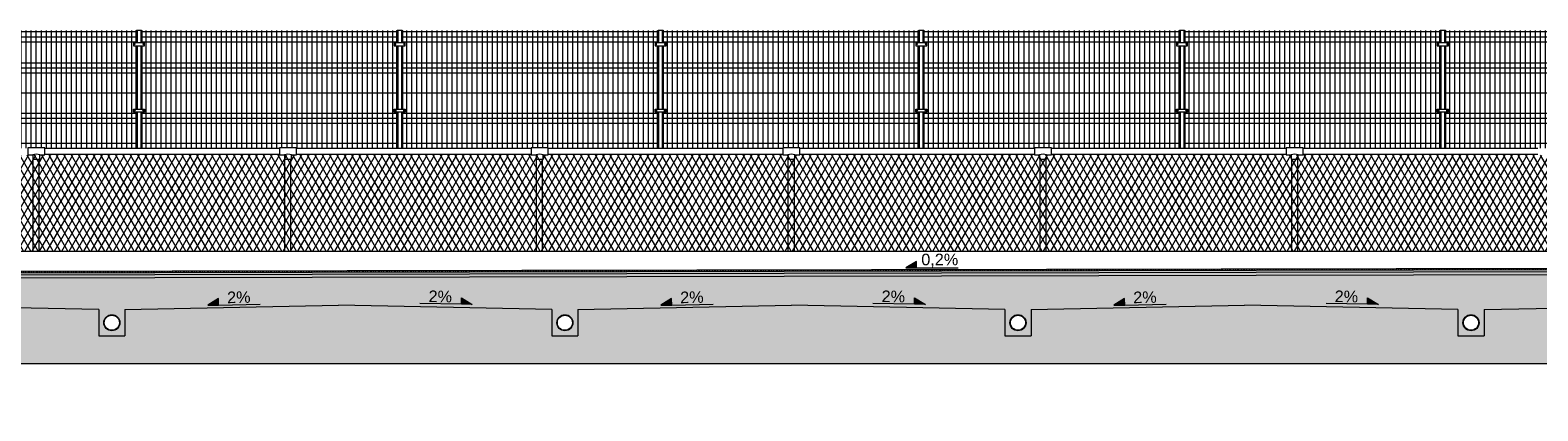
# Model space of a CAD drawing. Header units: millimetres. Extents: x 1962 to 3194, y -795 to -219.
# Tile 212 of 256: x 2611.59 to 2626.57, y -477.23 to -473.44. Entities that reach past the tile are written whole.
import ezdxf

# ---------------------------------------------------------------- set-up
doc = ezdxf.new("R2010")
doc.units = ezdxf.units.MM
for name, color, linetype, lineweight in [('A_elewacje kolorystyka', 252, 'Continuous', 9), ('A_hatch przekroje', 125, 'Continuous', 9), ('A_koty wysokośc.', 53, 'Continuous', 9), ('A_ogrodzenie 1_2m', 34, 'Continuous', 9), ('A_ogrodzenie 2_4m', 45, 'Continuous', 9), ('A_przekrojowe', 42, 'Continuous', 9)]:
    doc.layers.add(name, color=color, linetype=linetype, lineweight=lineweight)
doc.styles.get("Standard").update_dxf_attribs({"font": 'arial.ttf'})

# ---------------------------------------------------------------- blocks, each defined once
blk = doc.blocks.new('zw$572')
at = {"layer": 'A_koty wysokośc.'}
h = blk.add_hatch(color=256, dxfattribs=at)
h.dxf.hatch_style = 1
h.paths.add_polyline_path([(0.12, 0.072), (0, 0), (0.12, 0)])
blk.add_line((0.12, 0), (0.578, 0), dxfattribs=at)
blk.add_lwpolyline([(0.12, 0), (0.12, 0.072), (0, 0), (0.12, 0)], close=True, dxfattribs=at)
blk = doc.blocks.new('zw$5246')
at = {"layer": 'A_ogrodzenie 2_4m'}
blk.add_lwpolyline([(-0.095, 0.015), (0.015, 0.015), (0.015, -0.015), (-0.095, -0.015), (-0.095, 0.015)], dxfattribs=at)
for centre in [(-0.085, 0), (0.005, 0)]:
    blk.add_circle(centre, 0.006, dxfattribs=at)
blk = doc.blocks.new('zw$874D')
at = {"layer": 'A_ogrodzenie 2_4m'}
for p, q in [((0.07, -1.169), (0.07, 0)), ((0.12, -1.169), (0.12, 0)), ((0.17, -1.169), (0.17, 0)), ((0.22, -1.169), (0.22, 0)), ((0.27, -1.169), (0.27, 0)), ((0.32, -1.169), (0.32, 0)), ((0.42, -1.169), (0.42, 0)), ((0.52, -1.169), (0.52, 0)), ((0.57, -1.169), (0.57, 0)), ((0.03, -0.12), (0.03, 0)), ((0.03, -0.01), (2.56, -0.01)), ((0.03, -0.06), (2.56, -0.06)), ((0.03, -0.11), (2.56, -0.11)), ((0.37, -1.169), (0.37, 0)), ((0.47, -1.169), (0.47, 0)), ((0.62, -1.169), (0.62, 0)), ((0.67, -1.169), (0.67, 0)), ((0.72, -1.169), (0.72, 0)), ((0.77, -1.169), (0.77, 0)), ((0.82, -1.169), (0.82, 0)), ((0.87, -1.169), (0.87, 0)), ((0.92, -1.169), (0.92, 0)), ((0.97, -1.169), (0.97, 0)), ((1.02, -1.169), (1.02, 0)), ((1.07, -1.169), (1.07, 0)), ((1.12, -1.169), (1.12, 0)), ((1.17, -1.169), (1.17, 0)), ((1.22, -1.169), (1.22, 0)), ((1.27, -1.169), (1.27, 0)), ((1.32, -1.169), (1.32, 0)), ((1.37, -1.169), (1.37, 0)), ((1.42, -1.169), (1.42, 0)), ((1.47, -1.169), (1.47, 0)), ((1.52, -1.164), (1.52, 0)), ((1.57, -1.164), (1.57, 0)), ((1.62, -1.164), (1.62, 0)), ((1.67, -1.169), (1.67, 0)), ((1.72, -1.169), (1.72, 0)), ((1.77, -1.164), (1.77, 0)), ((1.82, -1.164), (1.82, 0)), ((1.87, -1.164), (1.87, 0)), ((1.92, -1.164), (1.92, 0)), ((1.97, -1.169), (1.97, 0)), ((2.02, -1.169), (2.02, 0)), ((2.07, -1.169), (2.07, 0)), ((2.12, -1.169), (2.12, 0)), ((2.17, -1.169), (2.17, 0)), ((2.22, -1.169), (2.22, 0)), ((2.27, -1.169), (2.27, 0)), ((2.32, -1.169), (2.32, 0)), ((2.37, -1.169), (2.37, 0)), ((2.42, -1.169), (2.42, 0)), ((2.47, -1.169), (2.47, 0)), ((2.52, -1.169), (2.52, 0)), ((2.56, -0.12), (2.56, 0)), ((0.03, -0.78), (0.03, -0.15)), ((2.56, -0.78), (2.56, -0.15)), ((0.03, -0.32), (2.56, -0.32)), ((0.03, -0.37), (2.56, -0.37)), ((0.03, -0.42), (2.56, -0.42)), ((0.03, -0.62), (2.56, -0.62)), ((0.03, -1.169), (0.03, -0.81)), ((0.03, -0.82), (2.56, -0.82)), ((0.03, -0.87), (2.56, -0.87)), ((2.56, -1.169), (2.56, -0.81)), ((0.03, -0.92), (2.56, -0.92)), ((0.03, -1.12), (2.56, -1.12))]:
    blk.add_line(p, q, dxfattribs=at)
blk.add_lwpolyline([(0.025, -0.01), (0.02, -0.01), (0.02, 0), (-0.02, 0), (-0.02, -0.01), (-0.025, -0.01), (-0.025, 0.005), (0.025, 0.005)], close=True, dxfattribs=at)
for points in [[(0.02, -0.12), (0.02, 0), (-0.02, 0), (-0.02, -0.12)], [(-0.02, -0.15), (-0.02, -0.78)], [(0.02, -0.78), (0.02, -0.15)], [(-0.02, -0.81), (-0.02, -1.169)], [(0.02, -1.169), (0.02, -0.81)]]:
    blk.add_lwpolyline(points, dxfattribs=at)
at = {"layer": 'A_ogrodzenie 2_4m', "xscale": -1, "rotation": 179.9999999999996}
blk.add_blockref('zw$5246', (0.04, -0.135), dxfattribs=at)
at = {"layer": 'A_ogrodzenie 2_4m', "rotation": 359.9999999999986}
blk.add_blockref('zw$5246', (0.04, -0.795), dxfattribs=at)
blk = doc.blocks.new('zw$607D')
at = {"layer": 'A_hatch przekroje'}
h = blk.add_hatch(dxfattribs=at)
h.set_pattern_fill('EARTH2', color=256, scale=0.03, angle=69.9782, style=2)
h.set_pattern_definition([(225, (-78.4693, 4.5083), (1e-16, -1.077631), [0.3429, -0.4191]), (225, (-78.2268, 4.2658), (1e-16, -1.077631), [0.3429, -0.4191]), (225, (-78.2861, 4.3251), (1e-16, -1.077631), [0.35052, -0.41148]), (225, (-78.34535, 4.3843), (1e-16, -1.077631), [0.35052, -0.41148]), (225, (-78.4046, 4.4436), (1e-16, -1.077631), [0.35052, -0.41148]), (225, (-78.4046, 4.9824), (1e-16, -1.077631), [0.3429, -0.4191]), (225, (-78.34535, 4.92315), (1e-16, -1.077631), [0.3429, -0.4191]), (225, (-78.2861, 4.8639), (1e-16, -1.077631), [0.3429, -0.4191]), (225, (-78.2268, 4.8046), (1e-16, -1.077631), [0.3429, -0.4191]), (225, (-78.4693, 5.0471), (1e-16, -1.077631), [0.3429, -0.4191]), (315, (-78.98654, 4.5298), (1.077631, 0), [0.3429, -0.4191]), (315, (-78.7387, 4.7777), (1.077631, 0), [0.3429, -0.4191]), (315, (-78.80334, 4.713), (1.077631, 0), [0.3429, -0.4191]), (315, (-78.8626, 4.65374), (1.077631, 0), [0.3429, -0.4191]), (315, (-78.9219, 4.5945), (1.077631, 0), [0.3429, -0.4191]), (315, (-78.3831, 4.5945), (1.077631, 0), [0.35052, -0.41148]), (315, (-78.3238, 4.65374), (1.077631, 0), [0.35052, -0.41148]), (315, (-78.2645, 4.713), (1.077631, 0), [0.35052, -0.41148]), (315, (-78.1999, 4.7777), (1.077631, 0), [0.3429, -0.4191]), (315, (-78.4423, 4.5352), (1.077631, 0), [0.3429, -0.4191])])
h.paths.add_polyline_path([(-131.381, -0.95), (-128.549, -0.95), (-128.169, -0.671), (-127.401, -0.661), (-127.119, -0.929), (-126.319, -0.929), (-125.791, -0.54), (-24.028, -0.54), (-23.619, -0.929), (-22.819, -0.929), (-22.474, -0.674), (-5.389, -1.01), (-4.884, -0.5), (-0.615, -0.5), (-0.12, 0), (-5.989, 0), (-5.989, 0.02), (-6.069, 0.02), (-6.069, -0.03), (-6.269, -0.03), (-6.269, -0.11), (-6.069, -0.11), (-6.069, -0.16), (-6.069, -0.28), (-6.098, -0.299), (-6.109, -0.36), (-5.889, -0.36), (-5.889, -0.5), (-6.258, -0.5), (-24.369, -0.137), (-24.369, -0.04), (-24.109, -0.04), (-24.109, 0.09), (-24.209, 0.24), (-24.209, 0.34), (-24.269, 0.34), (-24.269, 0.24), (-24.369, 0.09), (-24.369, 0.047), (-26.825, -0.004), (-26.825, -0.264), (-27.085, -0.264), (-27.085, -0.004), (-30.312, 0.063), (-33.538, -0.004), (-33.538, -0.264), (-33.798, -0.264), (-33.798, -0.004), (-35.918, 0.04), (-38.038, -0.004), (-38.038, -0.264), (-38.298, -0.264), (-38.298, -0.004), (-40.418, 0.04), (-42.538, -0.004), (-42.538, -0.264), (-42.798, -0.264), (-42.798, -0.004), (-44.918, 0.04), (-47.038, -0.004), (-47.038, -0.264), (-47.298, -0.264), (-47.298, -0.004), (-49.418, 0.04), (-51.538, -0.004), (-51.538, -0.264), (-51.798, -0.264), (-51.798, -0.004), (-53.918, 0.04), (-56.038, -0.004), (-56.038, -0.264), (-56.298, -0.264), (-56.298, -0.004), (-58.418, 0.04), (-60.538, -0.004), (-60.538, -0.264), (-60.798, -0.264), (-60.798, -0.004), (-62.918, 0.04), (-65.038, -0.004), (-65.038, -0.264), (-65.298, -0.264), (-65.298, -0.004), (-67.418, 0.04), (-69.538, -0.004), (-69.538, -0.264), (-69.798, -0.264), (-69.798, -0.004), (-71.918, 0.04), (-74.038, -0.004), (-74.038, -0.264), (-74.298, -0.264), (-74.298, -0.004), (-76.418, 0.04), (-78.538, -0.004), (-78.538, -0.264), (-78.798, -0.264), (-78.798, -0.004), (-80.918, 0.04), (-83.038, -0.004), (-83.038, -0.264), (-83.298, -0.264), (-83.298, -0.004), (-85.418, 0.04), (-87.538, -0.004), (-87.538, -0.264), (-87.798, -0.264), (-87.798, -0.004), (-89.918, 0.04), (-92.038, -0.004), (-92.038, -0.264), (-92.298, -0.264), (-92.298, -0.004), (-94.418, 0.04), (-96.538, -0.004), (-96.538, -0.264), (-96.798, -0.264), (-96.798, -0.004), (-98.918, 0.04), (-101.038, -0.004), (-101.038, -0.264), (-101.298, -0.264), (-101.298, -0.004), (-103.418, 0.04), (-105.538, -0.004), (-105.538, -0.264), (-105.798, -0.264), (-105.798, -0.004), (-107.918, 0.04), (-110.038, -0.004), (-110.038, -0.264), (-110.298, -0.264), (-110.298, -0.004), (-112.418, 0.04), (-114.538, -0.004), (-114.538, -0.264), (-114.798, -0.264), (-114.798, -0.004), (-116.918, 0.04), (-119.038, -0.004), (-119.038, -0.264), (-119.298, -0.264), (-119.298, -0.004), (-121.418, 0.04), (-123.538, -0.004), (-123.538, -0.264), (-123.798, -0.264), (-123.798, -0.004), (-125.569, 0.033), (-125.569, 0.09), (-125.669, 0.24), (-125.669, 0.34), (-125.729, 0.34), (-125.729, 0.24), (-125.829, 0.09), (-125.829, 0.038), (-125.829, -0.04), (-125.569, -0.04), (-125.569, -0.137), (-128.149, -0.183), (-128.149, -0.08), (-127.929, -0.08), (-127.941, -0.019), (-127.969, 0), (-127.969, 0.3), (-128.049, 0.3), (-128.049, 0.27), (-132.649, 0.27)])
h.paths.add_polyline_path([(-128.149, -0.08), (-128.109, 0.2), (-128.049, 0.2), (-128.049, 0), (-128.049, -0.019), (-127.941, -0.019), (-127.929, -0.08)], flags=16)
h = blk.add_hatch(dxfattribs=at)
h.set_pattern_fill('LINE', color=256, scale=0.005, angle=114.9782, style=2)
h.set_pattern_definition([(90, (-163.449078, -3.115186), (-0.015875, -1e-15), [])])
h.paths.add_polyline_path([(-24.269, 0.34), (-24.269, 0.355), (-54.769, 0.416), (-95.169, 0.416), (-125.669, 0.355), (-125.669, 0.34), (-95.169, 0.401), (-54.769, 0.401)])
h = blk.add_hatch(color=251, dxfattribs=at)
h.dxf.hatch_style = 2
h.paths.add_polyline_path([(-24.269, 0.34), (-24.269, 0.32), (-54.769, 0.381), (-95.169, 0.381), (-125.669, 0.32), (-125.669, 0.34), (-95.169, 0.401), (-54.769, 0.401)])
h = blk.add_hatch(dxfattribs=at)
h.set_pattern_fill('CONC', color=256, scale=0.005, angle=324.9782, style=2)
h.set_pattern_definition([(300, (-163.31836, -3.17903), (0.10998523, 0.0635), [0, -0.127]), (300, (-163.35622, -3.20236), (0.10998523, 0.0635), [0, -0.127]), (300, (-163.29493, -3.17137), (0.10998523, 0.0635), [0, -0.127]), (278.1986, (-163.36204, -3.13386), (0.080514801, -0.393455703), [0.01367828, -0.67023767]), (156.8699, (-163.36009, -3.147398), (0.410470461, -0.202955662), [0.00635, -0.62865]), (70.6013, (-163.36593, -3.144904), (-0.342411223, -0.9309261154), [0.01170876, -1.15917332]), (146.5651, (-163.400083, -3.11623), (-0.173485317, 0.04648505), [0.00283985, -0.28114079]), (266.3099, (-163.402453, -3.114664), (0.017014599, -0.283470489), [0.00457911, -0.45332599]), (48.4349, (-163.402748, -3.119233), (0.156470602, 0.236985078), [0.00401612, -0.39759318]), (165, (-163.37044, -3.19297), (-0.10998526, -0.06350002), [0.0053881, -0.17421695]), (300, (-163.37565, -3.19157), (0.17348523, -0.04648523), [0.00762, -0.11938]), (75, (-163.37184, -3.19817), (-0.06350002, 0.10998526), [0.0053881, -0.17421695]), (191.5651, (-163.30767, -3.13913), (0.283470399, 0.017014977), [0.00401612, -0.39759318]), (300, (-163.3116, -3.13994), (0.17348523, -0.04648523), [0.00635, -0.12065]), (83.1301, (-163.30843, -3.145435), (0.0294704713, 0.4569556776), [0.00635, -0.62865]), (153.6901, (-163.340226, -3.080204), (0.236985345, -0.156470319), [0.00457911, -0.45332599]), (281.5651, (-163.34433, -3.078174), (-0.017014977, 0.283470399), [0.00803224, -0.39357706]), (66.8699, (-163.34272, -3.086043), (-0.202955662, -0.410470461), [0.00635, -0.62865]), (300, (-163.32621, -3.11464), (0.10998523, 0.0635), [0, -0.127]), (300, (-163.37195, -3.10145), (0.10998523, 0.0635), [0, -0.127]), (300, (-163.39487, -3.15574), (0.10998523, 0.0635), [0, -0.127]), (300, (-163.34363, -3.16576), (0.10998523, 0.0635), [0, -0.127]), (300, (-163.34334, -3.12306), (0.10998523, 0.0635), [0, -0.127]), (300, (-163.35401, -3.09696), (0.10998523, 0.0635), [0, -0.127]), (300, (-163.3549, -3.11067), (0.10998523, 0.0635), [0, -0.127]), (300, (-163.38383, -3.12151), (0.10998523, 0.0635), [0, -0.127]), (300, (-163.39467, -3.09258), (0.10998523, 0.0635), [0, -0.127]), (300, (-163.36874, -3.07907), (0.10998523, 0.0635), [0, -0.127]), (300, (-163.34645, -3.0618), (0.10998523, 0.0635), [0, -0.127]), (300, (-163.32237, -3.09336), (0.10998523, 0.0635), [0, -0.127]), (300, (-163.304, -3.11501), (0.10998523, 0.0635), [0, -0.127]), (300, (-163.28617, -3.15605), (0.10998523, 0.0635), [0, -0.127]), (300, (-163.33551, -3.14934), (0.10998523, 0.0635), [0, -0.127]), (300, (-163.32206, -3.12691), (0.10998523, 0.0635), [0, -0.127]), (300, (-163.36977, -3.16619), (0.10998523, 0.0635), [0, -0.127]), (300, (-163.39432, -3.13637), (0.10998523, 0.0635), [0, -0.127]), (300, (-163.39947, -3.18333), (0.10998523, 0.0635), [0, -0.127]), (300, (-163.41383, -3.14323), (0.10998523, 0.0635), [0, -0.127]), (300, (-163.43744, -3.10994), (0.10998523, 0.0635), [0, -0.127]), (300, (-163.43532, -3.12631), (0.10998523, 0.0635), [0, -0.127]), (300, (-163.41929, -3.11852), (0.10998523, 0.0635), [0, -0.127]), (300, (-163.39434, -3.20237), (0.10998523, 0.0635), [0, -0.127]), (300, (-163.34163, -3.18953), (0.10998523, 0.0635), [0, -0.127]), (300, (-163.31181, -3.16498), (0.10998523, 0.0635), [0, -0.127]), (300, (-163.42021, -3.16011), (0.10998523, 0.0635), [0, -0.127])])
h.paths.add_polyline_path([(-24.269, 0.29), (-24.269, 0.32), (-54.769, 0.381), (-95.169, 0.381), (-125.669, 0.32), (-125.669, 0.29), (-95.169, 0.351), (-54.769, 0.351)])
h = blk.add_hatch(dxfattribs=at)
h.set_pattern_fill('CONCRE', color=256, scale=0.008, angle=245.0218, style=2)
h.set_pattern_definition([(220.0436, (-78.46928, 3.991), (-0.0248279, -0.28629365), [0.0254, -0.1778]), (310.0436, (-78.46928, 3.991), (0.28629365, -0.0248279), [0.0254, -0.1778]), (355.0436, (-78.48872, 3.97466), (0.15556077, 0.1307329), [0.035921, -0.2514472]), (220.0436, (-78.41518, 3.88716), (-0.0248279, -0.28629365), [0.0254, -0.1778]), (265.0436, (-78.43308, 3.88871), (0.1307329, -0.15556077), [0.0179605, -0.2694077]), (355.0436, (-78.43308, 3.88871), (0.15556077, 0.1307329), [0.0179605, -0.2694077]), (220.0436, (-78.44084, 3.79924), (-0.0248279, -0.28629365), [0.035921, -0.167279]), (265.0436, (-78.44084, 3.79924), (0.1307329, -0.15556077), [0.0254, -0.2619682]), (355.0436, (-78.46834, 3.77613), (0.15556077, 0.1307329), [0.0254, -0.2619682]), (310.0436, (-78.54354, 3.86223), (0.28629365, -0.0248279), [0.0254, -0.1778]), (265.0436, (-78.54354, 3.86223), (0.1307329, -0.15556077), [0.0179605, -0.2694077]), (355.0436, (-78.5451, 3.84434), (0.15556077, 0.1307329), [0.0179605, -0.2694077]), (220.0436, (-78.45604, 3.93577), (-0.0248279, -0.28629365), [0.0127, -0.17018]), (220.0436, (-78.54003, 3.79883), (-0.0248279, -0.28629365), [0.0127, -0.17018]), (310.0436, (-78.47507, 3.82024), (0.28629365, -0.0248279), [0.0127, -0.17018]), (355.0436, (-78.56805, 3.8914), (0.15556077, 0.1307329), [0.0179605, -0.2694077]), (355.0436, (-78.41012, 3.84165), (0.15556077, 0.1307329), [0.0179605, -0.2694077]), (265.0436, (-78.4993, 3.87868), (0.1307329, -0.15556077), [0.0179605, -0.2694077]), (310.0436, (-78.5064, 3.92662), (0.28629365, -0.0248279), [0.003175, -0.200025]), (310.0436, (-78.45855, 3.85486), (0.28629365, -0.0248279), [0.003175, -0.200025]), (310.0436, (-78.509, 3.76684), (0.28629365, -0.0248279), [0.003175, -0.200025]), (310.0436, (-78.58088, 3.84744), (0.28629365, -0.0248279), [0.003175, -0.200025])])
h.paths.add_polyline_path([(-125.669, 0.24), (-125.669, 0.29), (-95.169, 0.351), (-54.769, 0.351), (-24.269, 0.29), (-24.269, 0.24), (-24.369, 0.09), (-24.369, 0.047), (-26.825, -0.004), (-26.825, -0.264), (-27.085, -0.264), (-27.085, -0.004), (-30.312, 0.063), (-33.538, -0.004), (-33.538, -0.264), (-33.798, -0.264), (-33.798, -0.004), (-35.918, 0.04), (-38.038, -0.004), (-38.038, -0.264), (-38.298, -0.264), (-38.298, -0.004), (-40.418, 0.04), (-42.538, -0.004), (-42.538, -0.264), (-42.798, -0.264), (-42.798, -0.004), (-44.918, 0.04), (-47.038, -0.004), (-47.038, -0.264), (-47.298, -0.264), (-47.298, -0.004), (-49.418, 0.04), (-51.538, -0.004), (-51.538, -0.264), (-51.798, -0.264), (-51.798, -0.004), (-53.918, 0.04), (-56.038, -0.004), (-56.038, -0.264), (-56.298, -0.264), (-56.298, -0.004), (-58.418, 0.04), (-60.538, -0.004), (-60.538, -0.264), (-60.798, -0.264), (-60.798, -0.004), (-62.918, 0.04), (-65.038, -0.004), (-65.038, -0.264), (-65.298, -0.264), (-65.298, -0.004), (-67.418, 0.04), (-69.538, -0.004), (-69.538, -0.264), (-69.798, -0.264), (-69.798, -0.004), (-71.918, 0.04), (-74.038, -0.004), (-74.038, -0.264), (-74.298, -0.264), (-74.298, -0.004), (-76.418, 0.04), (-78.538, -0.004), (-78.538, -0.264), (-78.798, -0.264), (-78.798, -0.004), (-80.918, 0.04), (-83.038, -0.004), (-83.038, -0.264), (-83.298, -0.264), (-83.298, -0.004), (-85.418, 0.04), (-87.538, -0.004), (-87.538, -0.264), (-87.798, -0.264), (-87.798, -0.004), (-89.918, 0.04), (-92.038, -0.004), (-92.038, -0.264), (-92.298, -0.264), (-92.298, -0.004), (-94.418, 0.04), (-96.538, -0.004), (-96.538, -0.264), (-96.798, -0.264), (-96.798, -0.004), (-98.918, 0.04), (-101.038, -0.004), (-101.038, -0.264), (-101.298, -0.264), (-101.298, -0.004), (-103.418, 0.04), (-105.538, -0.004), (-105.538, -0.264), (-105.798, -0.264), (-105.798, -0.004), (-107.918, 0.04), (-110.038, -0.004), (-110.038, -0.264), (-110.298, -0.264), (-110.298, -0.004), (-112.418, 0.04), (-114.538, -0.004), (-114.538, -0.264), (-114.798, -0.264), (-114.798, -0.004), (-116.918, 0.04), (-119.038, -0.004), (-119.038, -0.264), (-119.298, -0.264), (-119.298, -0.004), (-121.418, 0.04), (-123.538, -0.004), (-123.538, -0.264), (-123.798, -0.264), (-123.798, -0.004), (-125.569, 0.033), (-125.569, 0.09)])
h.paths.add_polyline_path([(-65.096, -0.1, 1), (-65.241, -0.168, 1)], flags=16)
edge = h.paths.add_edge_path()
edge.add_arc((-26.955, -0.134), 0.08, 24.9782, 384.9782)
edge = h.paths.add_edge_path()
edge.add_arc((-33.668, -0.134), 0.08, 24.9782, 384.9782)
edge = h.paths.add_edge_path()
edge.add_arc((-38.168, -0.134), 0.08, 24.9782, 384.9782)
edge = h.paths.add_edge_path()
edge.add_arc((-42.668, -0.134), 0.08, 24.9782, 384.9782)
edge = h.paths.add_edge_path()
edge.add_arc((-47.168, -0.134), 0.08, 24.9782, 384.9782)
edge = h.paths.add_edge_path()
edge.add_arc((-51.668, -0.134), 0.08, 24.9782, 384.9782)
edge = h.paths.add_edge_path()
edge.add_arc((-56.168, -0.134), 0.08, 24.9782, 384.9782)
edge = h.paths.add_edge_path()
edge.add_arc((-60.668, -0.134), 0.08, 24.9782, 384.9782)
edge = h.paths.add_edge_path()
edge.add_arc((-65.168, -0.134), 0.08, 24.9782, 384.9782)
edge = h.paths.add_edge_path()
edge.add_arc((-69.668, -0.134), 0.08, 24.9782, 384.9782)
edge = h.paths.add_edge_path()
edge.add_arc((-74.168, -0.134), 0.08, 24.9782, 384.9782)
edge = h.paths.add_edge_path()
edge.add_arc((-78.668, -0.134), 0.08, 24.9782, 384.9782)
edge = h.paths.add_edge_path()
edge.add_arc((-83.168, -0.134), 0.08, 24.9782, 384.9782)
edge = h.paths.add_edge_path()
edge.add_arc((-87.668, -0.134), 0.08, 24.9782, 384.9782)
edge = h.paths.add_edge_path()
edge.add_arc((-92.168, -0.134), 0.08, 24.9782, 384.9782)
edge = h.paths.add_edge_path()
edge.add_arc((-96.668, -0.134), 0.08, 24.9782, 384.9782)
edge = h.paths.add_edge_path()
edge.add_arc((-101.168, -0.134), 0.08, 24.9782, 384.9782)
edge = h.paths.add_edge_path()
edge.add_arc((-105.668, -0.134), 0.08, 24.9782, 384.9782)
edge = h.paths.add_edge_path()
edge.add_arc((-110.168, -0.134), 0.08, 24.9782, 384.9782)
edge = h.paths.add_edge_path()
edge.add_arc((-114.668, -0.134), 0.08, 24.9782, 384.9782)
edge = h.paths.add_edge_path()
edge.add_arc((-119.168, -0.134), 0.08, 24.9782, 384.9782)
edge = h.paths.add_edge_path()
edge.add_arc((-123.668, -0.134), 0.08, 24.9782, 384.9782)
at = {"layer": 'A_ogrodzenie 1_2m'}
h = blk.add_hatch(dxfattribs=at)
h.set_pattern_fill('DIAMONDS', color=256, scale=0.02, style=2)
h.set_pattern_definition([(60, (-2727.07416, 476.21527), (-0.0549926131, 0.03175), []), (120, (-2727.07416, 476.21527), (-0.0549926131, -0.03175), [])])
h.paths.add_polyline_path([(-117.879, 1.531), (-92.879, 1.531), (-92.879, 0.577), (-117.879, 0.577)])
at = {"layer": 'A_hatch przekroje'}
blk.add_line((-95.169, 0.416), (-125.669, 0.355), dxfattribs=at)
blk.add_lwpolyline([(-132.649, 0.27), (-131.381, -0.95), (-128.549, -0.95), (-128.169, -0.671), (-127.401, -0.661), (-127.119, -0.929), (-126.319, -0.929), (-125.791, -0.54), (-24.028, -0.54), (-23.619, -0.929), (-22.819, -0.929), (-22.474, -0.674), (-5.389, -1.01), (-4.884, -0.5), (-0.615, -0.5), (-0.12, 0)], dxfattribs=at)
at = {"layer": 'A_ogrodzenie 1_2m'}
for p, q in [((-115.334, 1.601), (-113.004, 1.601)), ((-115.334, 1.541), (-113.004, 1.541)), ((-112.834, 1.601), (-110.504, 1.601)), ((-112.834, 1.541), (-110.504, 1.541)), ((-110.334, 1.601), (-108.004, 1.601)), ((-110.334, 1.541), (-108.004, 1.541)), ((-107.834, 1.601), (-105.504, 1.601)), ((-107.834, 1.541), (-105.504, 1.541)), ((-105.334, 1.601), (-103.004, 1.601)), ((-105.334, 1.541), (-103.004, 1.541)), ((-102.834, 1.601), (-100.504, 1.601)), ((-102.834, 1.541), (-100.504, 1.541)), ((-115.449, 0.577), (-115.449, 1.491)), ((-115.389, 0.577), (-115.389, 1.491)), ((-112.949, 0.577), (-112.949, 1.491)), ((-112.889, 0.577), (-112.889, 1.491)), ((-110.449, 0.577), (-110.449, 1.491)), ((-110.389, 0.577), (-110.389, 1.491)), ((-107.949, 0.577), (-107.949, 1.491)), ((-107.889, 0.577), (-107.889, 1.491)), ((-105.449, 0.577), (-105.449, 1.491)), ((-105.389, 0.577), (-105.389, 1.491)), ((-102.949, 0.577), (-102.949, 1.491)), ((-102.889, 0.577), (-102.889, 1.491)), ((-119.517, 0.577), (-91.811, 0.577))]:
    blk.add_line(p, q, dxfattribs=at)
for points in [[(-115.454, 1.491), (-115.384, 1.491), (-115.384, 1.536), (-115.334, 1.536), (-115.334, 1.606), (-115.504, 1.606), (-115.504, 1.536), (-115.454, 1.536)], [(-112.954, 1.491), (-112.884, 1.491), (-112.884, 1.536), (-112.834, 1.536), (-112.834, 1.606), (-113.004, 1.606), (-113.004, 1.536), (-112.954, 1.536)], [(-110.454, 1.491), (-110.384, 1.491), (-110.384, 1.536), (-110.334, 1.536), (-110.334, 1.606), (-110.504, 1.606), (-110.504, 1.536), (-110.454, 1.536)], [(-107.954, 1.491), (-107.884, 1.491), (-107.884, 1.536), (-107.834, 1.536), (-107.834, 1.606), (-108.004, 1.606), (-108.004, 1.536), (-107.954, 1.536)], [(-105.454, 1.491), (-105.384, 1.491), (-105.384, 1.536), (-105.334, 1.536), (-105.334, 1.606), (-105.504, 1.606), (-105.504, 1.536), (-105.454, 1.536)], [(-102.954, 1.491), (-102.884, 1.491), (-102.884, 1.536), (-102.834, 1.536), (-102.834, 1.606), (-103.004, 1.606), (-103.004, 1.536), (-102.954, 1.536)]]:
    blk.add_lwpolyline(points, close=True, dxfattribs=at)
for centre in [(-115.419, 1.416), (-112.919, 1.416), (-110.419, 1.416), (-107.919, 1.416), (-105.419, 1.416), (-102.919, 1.416)]:
    blk.add_arc(centre, 0.125, 73.7398, 106.2602, dxfattribs=at)
at = {"layer": 'A_przekrojowe'}
for p, q in [((-95.169, 0.401), (-125.669, 0.34)), ((-95.169, 0.381), (-125.669, 0.32)), ((-95.169, 0.351), (-125.669, 0.29)), ((-114.798, -0.004), (-116.918, 0.04)), ((-114.538, -0.004), (-112.418, 0.04)), ((-110.298, -0.004), (-112.418, 0.04)), ((-110.038, -0.004), (-107.918, 0.04)), ((-105.798, -0.004), (-107.918, 0.04)), ((-105.538, -0.004), (-103.418, 0.04)), ((-101.298, -0.004), (-103.418, 0.04)), ((-101.038, -0.004), (-98.918, 0.04)), ((-114.798, -0.004), (-114.798, -0.264)), ((-114.538, -0.004), (-114.538, -0.264)), ((-110.298, -0.004), (-110.298, -0.264)), ((-110.038, -0.004), (-110.038, -0.264)), ((-105.798, -0.004), (-105.798, -0.264)), ((-105.538, -0.004), (-105.538, -0.264)), ((-101.298, -0.004), (-101.298, -0.264)), ((-101.038, -0.004), (-101.038, -0.264)), ((-114.798, -0.264), (-114.538, -0.264)), ((-110.298, -0.264), (-110.038, -0.264)), ((-105.798, -0.264), (-105.538, -0.264)), ((-101.298, -0.264), (-101.038, -0.264))]:
    blk.add_line(p, q, dxfattribs=at)
for centre, radius in [((-114.668, -0.134), 0.08), ((-114.668, -0.134), 0.075), ((-110.168, -0.134), 0.08), ((-110.168, -0.134), 0.075), ((-105.668, -0.134), 0.08), ((-105.668, -0.134), 0.075), ((-101.168, -0.134), 0.08), ((-101.168, -0.134), 0.075)]:
    blk.add_circle(centre, radius, dxfattribs=at)
at = {"layer": 'A_koty wysokośc.'}
for p, xscale, yscale, zscale, rotation in [((-106.783, 0.411), 0.8999999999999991, 0.8999999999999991, 0.8999999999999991, 0.1145914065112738), ((-113.715, 0.04), 0.8999999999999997, 0.8999999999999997, 0.8999999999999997, 1.16405013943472), ((-111.088, 0.048), -0.8999999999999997, 0.8999999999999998, 0.8999999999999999, 358.9583733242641), ((-109.215, 0.04), 0.8999999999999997, 0.8999999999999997, 0.8999999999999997, 1.16405013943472), ((-106.588, 0.048), -0.8999999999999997, 0.8999999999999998, 0.8999999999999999, 358.9583733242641), ((-104.715, 0.04), 0.8999999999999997, 0.8999999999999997, 0.8999999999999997, 1.16405013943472), ((-102.088, 0.048), -0.8999999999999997, 0.8999999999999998, 0.8999999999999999, 358.9583733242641)]:
    blk.add_blockref('zw$572', p, dxfattribs=dict(at, xscale=xscale, yscale=yscale, zscale=zscale, rotation=rotation))
at = {"layer": 'A_ogrodzenie 2_4m'}
for p in [(-116.988, 2.77), (-114.398, 2.77), (-111.808, 2.77), (-109.218, 2.77), (-106.628, 2.77), (-104.038, 2.77), (-101.448, 2.77)]:
    blk.add_blockref('zw$874D', p, dxfattribs=at)
at = {"layer": 'A_koty wysokośc.', "char_height": 0.1152, "width": 0.74276, "attachment_point": 4}
for s, insert, rotation in [('0,2%', (-106.628, 0.484), 0.1146), ('2%', (-113.523, 0.117), 1.1641), ('2%', (-111.522, 0.129), 358.9584), ('2%', (-109.023, 0.117), 1.1641), ('2%', (-107.022, 0.129), 358.9584), ('2%', (-104.523, 0.117), 1.1641), ('2%', (-102.522, 0.129), 358.9584)]:
    blk.add_mtext(s, dxfattribs=dict(at, insert=insert, rotation=rotation))

msp = doc.modelspace()

# ---------------------------------------------------------------- block references
at = {"layer": 'A_elewacje kolorystyka', "color": 252, "rotation": 359.9999999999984}
msp.add_blockref('zw$607D', (2727.0742, -476.2153), dxfattribs=at)

doc.saveas('drawing.dxf')
